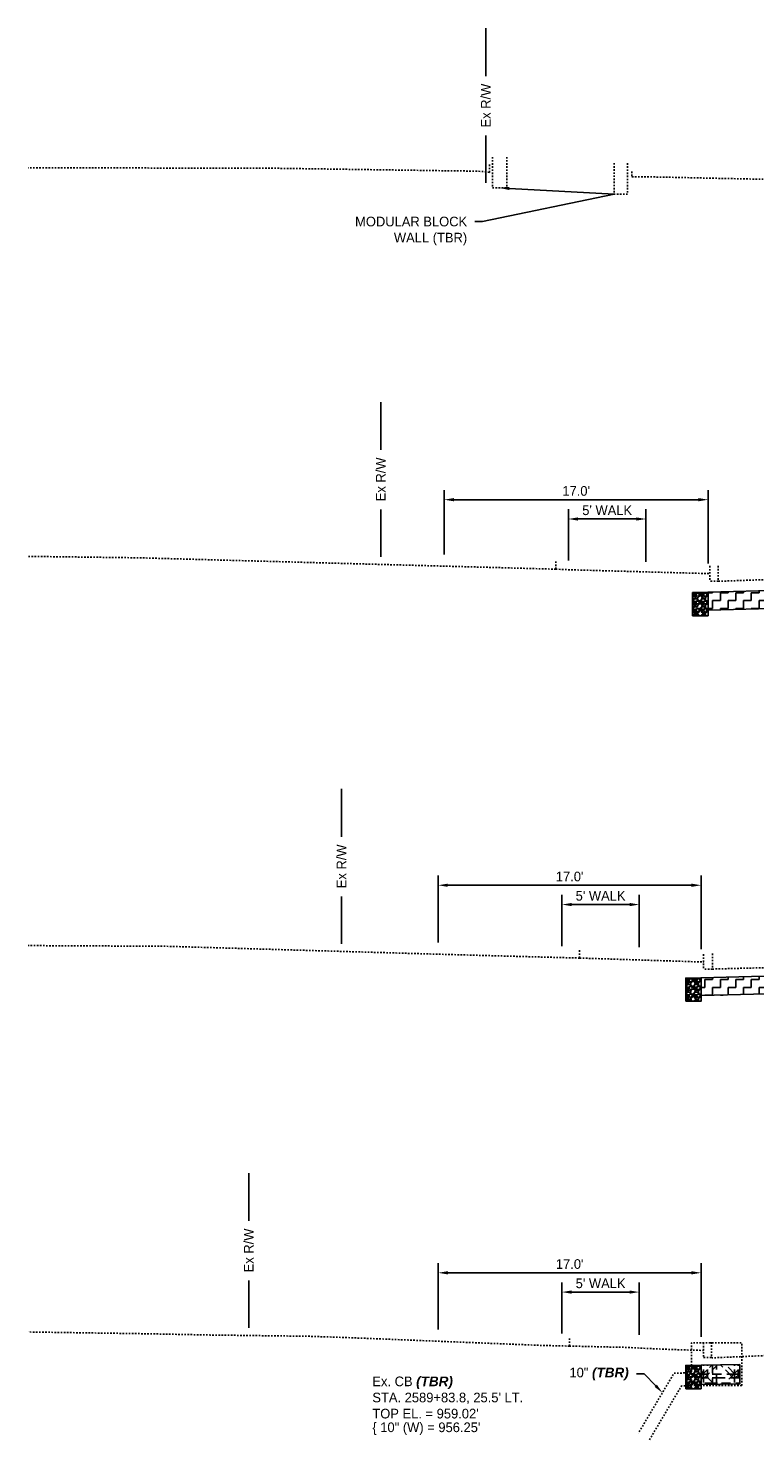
# Model space of a CAD drawing. Header units: feet. Extents: x 161250 to 169758, y 287353 to 289076.
# Tile 19 of 36: x 167798 to 167845, y 288244 to 288335. Entities that reach past the tile are written whole.
import ezdxf
from ezdxf import colors
from ezdxf.entities.mleader import LeaderData, LeaderLine
from ezdxf.math import Vec2, Vec3

# ---------------------------------------------------------------- set-up
doc = ezdxf.new("R2010")
doc.units = ezdxf.units.FT
doc.header["$MEASUREMENT"] = 0
doc.linetypes.add('OhDOT_USTN2', pattern=[0.11, 0.069, -0.041])
doc.linetypes.add('OhDOT_USTN5', pattern=[0.11, 0.055, -0.055])
doc.layers.add('DR_P_Storm_Sewer', color=1, linetype='Continuous', true_color=0xff0000)
for name, color, linetype in [('DR_X_Storm_Sewer', 200, 'OhDOT_USTN5'), ('DR_X_Text', 210, 'Continuous'), ('PV_P_Curb', 6, 'Continuous'), ('RD_P_Text', 1, 'Continuous'), ('RW_X_Fee_RW', 50, 'rowex'), ('SC_Shading1', 247, 'Continuous'), ('XS_P_Curb', 6, 'Continuous'), ('XS_X_Ground_Line', 180, 'OhDOT_USTN2')]:
    doc.layers.add(name, color=color, linetype=linetype)
doc.styles.add('Slanted-Normal', font='font31.shx', dxfattribs={"height": 0.1})
doc.styles.get("Standard").update_dxf_attribs({"font": 'font31.shx'})
doc.styles.add('Straight-Normal', font='font30.shx', dxfattribs={"height": 0.1})
doc.linetypes.add('rowex', pattern='A,0.75,-0.05,["Ex R/W",Straight-Normal,S=1,R=0,X=0,Y=-0.06],-0.7,0.75,-0.3,0.75,-0.3,0.75,-0.3,0.75,-0.3', length=5.7)
doc.dimstyles.new('COEC', dxfattribs={"dimscale": 13.9, "dimtxt": 0.18, "dimasz": 0.18, "dimexe": 0.18, "dimexo": 0.0625, "dimgap": 0.09, "dimtad": 1, "dimzin": 0, "dimdsep": 46, "dimtxsty": 'Standard', "dimcen": 0.09, "dimclrd": 256, "dimclre": 256, "dimclrt": 256, "dimaunit": 1, "dimadec": 4, "dimazin": 0, "dimtfac": 1, "dimtofl": 0, "dimtmove": 0, "dimatfit": 3, "dimfxl": 1, "dimtolj": 1, "dimtzin": 0, "dimlwd": -1, "dimlwe": -1, "dimarcsym": 0})
pattern_1 = [(0, (0, 0), (0.5, 0.5), [0.5, -0.5]), (90, (0.5, 0), (-0.5, 0.5), [0.5, -0.5])]

# ---------------------------------------------------------------- blocks, each defined once
blk = doc.blocks.new('*D1425')
at = {"layer": 'Defpoints', "color": 0, "transparency": 16777216}
for p in [(167841.258, 288254.548), (167824.258, 288250.622), (167841.258, 288250.167)]:
    blk.add_point(p, dxfattribs=at)
at = {"layer": 'RD_P_Text', "transparency": 16777216}
for p, q in [((167824.258, 288250.872), (167824.258, 288255.173)), ((167841.258, 288250.417), (167841.258, 288255.173)), ((167824.883, 288254.548), (167840.633, 288254.548))]:
    blk.add_line(p, q, dxfattribs=at)
for points in [[(167824.883, 288254.652), (167824.883, 288254.443), (167824.258, 288254.548)], [(167840.633, 288254.652), (167840.633, 288254.443), (167841.258, 288254.548)]]:
    blk.add_solid(points, dxfattribs=at)
at = {"layer": 'RD_P_Text', "transparency": 16777216, "insert": (167832.758, 288255.11), "char_height": 0.625, "attachment_point": 5}
blk.add_mtext("\\A1;17.0'", dxfattribs=at)
blk = doc.blocks.new('*D1426')
at = {"layer": 'Defpoints', "color": 0, "transparency": 16777216}
for p in [(167837.258, 288253.3), (167832.258, 288250.365), (167837.258, 288250.287)]:
    blk.add_point(p, dxfattribs=at)
at = {"layer": 'RD_P_Text', "transparency": 16777216}
for p, q in [((167832.258, 288250.615), (167832.258, 288253.925)), ((167832.883, 288253.3), (167836.633, 288253.3)), ((167837.258, 288250.537), (167837.258, 288253.925))]:
    blk.add_line(p, q, dxfattribs=at)
for points in [[(167832.883, 288253.404), (167832.883, 288253.196), (167832.258, 288253.3)], [(167836.633, 288253.404), (167836.633, 288253.196), (167837.258, 288253.3)]]:
    blk.add_solid(points, dxfattribs=at)
at = {"layer": 'RD_P_Text', "transparency": 16777216, "insert": (167834.758, 288253.862), "char_height": 0.625, "attachment_point": 5}
blk.add_mtext("\\A1;5' WALK", dxfattribs=at)
blk = doc.blocks.new('*D1427')
at = {"layer": 'Defpoints', "color": 0, "transparency": 16777216}
for p in [(167841.257, 288279.601), (167824.257, 288275.642), (167841.257, 288275.22)]:
    blk.add_point(p, dxfattribs=at)
at = {"layer": 'RD_P_Text', "transparency": 16777216}
for p, q in [((167824.257, 288275.892), (167824.257, 288280.226)), ((167824.882, 288279.601), (167840.632, 288279.601)), ((167841.257, 288275.47), (167841.257, 288280.226))]:
    blk.add_line(p, q, dxfattribs=at)
for points in [[(167824.882, 288279.705), (167824.882, 288279.497), (167824.257, 288279.601)], [(167840.632, 288279.705), (167840.632, 288279.497), (167841.257, 288279.601)]]:
    blk.add_solid(points, dxfattribs=at)
at = {"layer": 'RD_P_Text', "transparency": 16777216, "insert": (167832.757, 288280.164), "char_height": 0.625, "attachment_point": 5}
blk.add_mtext("\\A1;17.0'", dxfattribs=at)
blk = doc.blocks.new('*D1428')
at = {"layer": 'Defpoints', "color": 0, "transparency": 16777216}
for p in [(167837.257, 288278.353), (167832.257, 288275.418), (167837.257, 288275.34)]:
    blk.add_point(p, dxfattribs=at)
at = {"layer": 'RD_P_Text', "transparency": 16777216}
for p, q in [((167832.257, 288275.668), (167832.257, 288278.978)), ((167837.257, 288275.59), (167837.257, 288278.978)), ((167832.882, 288278.353), (167836.632, 288278.353))]:
    blk.add_line(p, q, dxfattribs=at)
for points in [[(167832.882, 288278.458), (167832.882, 288278.249), (167832.257, 288278.353)], [(167836.632, 288278.458), (167836.632, 288278.249), (167837.257, 288278.353)]]:
    blk.add_solid(points, dxfattribs=at)
at = {"layer": 'RD_P_Text', "transparency": 16777216, "insert": (167834.757, 288278.916), "char_height": 0.625, "attachment_point": 5}
blk.add_mtext("\\A1;5' WALK", dxfattribs=at)
blk = doc.blocks.new('*D1429')
at = {"layer": 'Defpoints', "color": 0, "transparency": 16777216}
for p in [(167841.705, 288304.527), (167824.651, 288300.73), (167841.705, 288300.146)]:
    blk.add_point(p, dxfattribs=at)
at = {"layer": 'RD_P_Text', "transparency": 16777216}
for p, q in [((167824.651, 288300.98), (167824.651, 288305.152)), ((167841.705, 288300.396), (167841.705, 288305.152)), ((167825.276, 288304.527), (167841.08, 288304.527))]:
    blk.add_line(p, q, dxfattribs=at)
for points in [[(167825.276, 288304.631), (167825.276, 288304.422), (167824.651, 288304.527)], [(167841.08, 288304.631), (167841.08, 288304.422), (167841.705, 288304.527)]]:
    blk.add_solid(points, dxfattribs=at)
at = {"layer": 'RD_P_Text', "transparency": 16777216, "insert": (167833.178, 288305.089), "char_height": 0.625, "attachment_point": 5}
blk.add_mtext("\\A1;17.0'", dxfattribs=at)
blk = doc.blocks.new('*D1430')
at = {"layer": 'Defpoints', "color": 0, "transparency": 16777216}
for p in [(167837.691, 288303.279), (167832.676, 288300.344), (167837.691, 288300.266)]:
    blk.add_point(p, dxfattribs=at)
at = {"layer": 'RD_P_Text', "transparency": 16777216}
for p, q in [((167832.676, 288300.594), (167832.676, 288303.904)), ((167833.301, 288303.279), (167837.066, 288303.279)), ((167837.691, 288300.516), (167837.691, 288303.904))]:
    blk.add_line(p, q, dxfattribs=at)
for points in [[(167833.301, 288303.383), (167833.301, 288303.175), (167832.676, 288303.279)], [(167837.066, 288303.383), (167837.066, 288303.175), (167837.691, 288303.279)]]:
    blk.add_solid(points, dxfattribs=at)
at = {"layer": 'RD_P_Text', "transparency": 16777216, "insert": (167835.183, 288303.841), "char_height": 0.625, "attachment_point": 5}
blk.add_mtext("\\A1;5' WALK", dxfattribs=at)
blk = doc.blocks.new('*U1474')
at = {"layer": 'DR_X_Text', "color": 210, "linetype": 'Continuous', "lineweight": -3, "char_height": 0.625, "style": 'Slanted-Normal'}
for s, insert, attachment_point in [("Ex. CB {\\fArial|b1|i1|c0|p34;\\C1;(TBR)}\\PSTA. 2589+83.8, 25.5' {\\FFONT31.SHX|C0;\\C5;LT}.\\PTOP EL. = 959.02'", (167820.002, 288246.481, 959.02), 4), ('{\\C256;\\{ 10" (W) = 956.25\'}', (167820.002, 288244.871, 959.02), 1)]:
    blk.add_mtext(s, dxfattribs=dict(at, insert=insert, attachment_point=attachment_point))

msp = doc.modelspace()

# ---------------------------------------------------------------- hatches: boundary and pattern name
at = {"layer": 'SC_Shading1'}
h = msp.add_hatch(dxfattribs=at)
h.set_pattern_fill('ZIGZAG', color=256, scale=4)
h.set_pattern_definition(pattern_1)
h.paths.add_polyline_path([(167861.267, 288297.91), (167861.267, 288299.07), (167841.705, 288298.549), (167841.705, 288297.389)])
h = msp.add_hatch(dxfattribs=at)
h.set_pattern_fill('GRAVEL', color=256, scale=0.5)
h.set_pattern_definition([(228.012787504, (269.388243, 78.37965), (-4, -4.5), [0.067268, -6.6595440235]), (184.969740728, (269.343243, 78.329652), (6, 0.5), [0.115434, -11.4279623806]), (132.510447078, (269.228243, 78.31965), (5, -5.5), [0.081394, -8.05801629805]), (267.273689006, (269.033243, 78.194652), (0.5, 10), [0.105119, -10.4067790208]), (292.833654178, (269.028243, 78.089652), (-2.5, 6), [0.1030775, -10.20468656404]), (357.273689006, (269.068243, 77.994652), (-10, 0.5), [0.105119, -10.4067790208]), (37.694240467, (269.173243, 77.989652), (-6.5, -5), [0.1390145, -13.76242427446]), (72.255328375, (269.283243, 78.074652), (3.5, 11), [0.131244, -12.9931607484]), (121.429565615, (269.323243, 78.199652), (-4, 6.5), [0.105475, -10.4420365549]), (175.236358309, (269.268243, 78.28965), (5.5, -0.5), [0.120416, -5.9003812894]), (222.397437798, (269.148243, 78.299652), (-6, -5.5), [0.155724, -15.4166875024]), (138.814074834, (269.528243, 78.18965), (-3.5, 3), [0.0531505, -5.2619224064]), (171.46923439, (269.488243, 78.224652), (6.5, -1), [0.1011185, -10.0107557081]), (225, (269.38824, 78.23965), (-6e-17, -0.5), [0.0707105, -0.6363962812]), (203.198590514, (269.35324, 78.29965), (2.5, 1), [0.038079, -3.7698075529]), (291.801409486, (269.31824, 78.28465), (-0.5, 1.5), [0.0538515, -2.6387309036]), (30.963756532, (269.33824, 78.23465), (1.5, 1), [0.0874645, -2.8280114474]), (161.565051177, (269.41324, 78.27965), (1, -0.5), [0.0632455, -1.5178933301]), (16.389540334, (269.028243, 78.284652), (5, 1.5), [0.0886, -8.7714225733]), (70.346175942, (269.113243, 78.30965), (-2.0000000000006, -5.5000000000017), [0.0743305, -7.35870387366]), (293.198590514, (269.41324, 78.37965), (-1, 2.5), [0.0761575, -3.7317290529]), (343.610459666, (269.443243, 78.309652), (-5, 1.5), [0.0886, -8.7714225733]), (339.44395478, (269.028243, 77.97465), (-2.5, 1), [0.08544, -4.18656187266]), (294.775140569, (269.108243, 77.94465), (-2.5, 5.5), [0.071589, -7.08732153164]), (66.801409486, (269.41824, 77.87965), (1, 2.5), [0.0761575, -3.7317290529]), (17.354024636, (269.448243, 77.949652), (-6.5, -2), [0.0838155, -8.2977118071]), (69.44395478, (269.173243, 77.87965), (-1, -2.5), [0.04272, -4.22928187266]), (101.309932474, (269.38824, 77.87965), (-0.5, 2), [0.025495, -2.5240147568]), (165.96375653, (269.38324, 77.90465), (1.5, -0.5), [0.1030775, -1.9584753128]), (186.009005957, (269.283243, 77.929652), (5, 0.5), [0.095525, -9.4569615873]), (303.690067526, (269.33824, 78.18965), (-0.5, 1), [0.072111, -1.7306646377]), (353.157226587, (269.378243, 78.129652), (8.5, -1), [0.125897, -12.463781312]), (60.945395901, (269.503243, 78.11465), (-2, -3.5), [0.051478, -5.0963370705]), (90, (269.52824, 78.15965), (-0.5, 0.5), [0.03, -0.47]), (120.256437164, (269.273243, 77.94465), (2, -3.5), [0.069462, -6.8767599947]), (48.012787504, (269.238243, 78.00465), (4, 4.5), [0.134536, -6.5922760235]), (0, (269.32824, 78.10465), (0.5, 0.5), [0.13, -0.37]), (325.304846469, (269.458243, 78.10465), (5, -3.5), [0.079057, -7.8266371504]), (254.0546041, (269.52324, 78.05965), (-0.5, -2), [0.072801, -3.56725394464]), (207.645975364, (269.503243, 77.989652), (-9.5, -5), [0.1185325, -11.7347370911]), (175.42607874, (269.398243, 77.934652), (-6.5, 0.5), [0.1253995, -12.414536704])])
edge = h.paths.add_edge_path()
edge.add_arc((167841.205, 288297.188), 0.166, 0, 360)
h.paths.add_polyline_path([(167840.705, 288297.022), (167841.205, 288297.022), (167841.705, 288297.022), (167841.705, 288298.522), (167840.705, 288298.522)])
h = msp.add_hatch(dxfattribs=at)
h.set_pattern_fill('ZIGZAG', color=256, scale=4)
h.set_pattern_definition(pattern_1)
h.paths.add_polyline_path([(167841.257, 288272.464), (167860.757, 288272.964), (167860.757, 288274.124), (167841.257, 288273.624)])
h = msp.add_hatch(dxfattribs=at)
h.set_pattern_fill('GRAVEL', color=256, scale=0.5)
h.set_pattern_definition([(228.012787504, (268.940383, 53.455877), (-4, -4.5), [0.067268, -6.6595440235]), (184.969740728, (268.895383, 53.405877), (6, 0.5), [0.115434, -11.4279623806]), (132.510447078, (268.780383, 53.395877), (5, -5.5), [0.081394, -8.05801629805]), (267.273689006, (268.585383, 53.270877), (0.5, 10), [0.105119, -10.4067790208]), (292.833654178, (268.580383, 53.165877), (-2.5, 6), [0.1030775, -10.20468656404]), (357.273689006, (268.620383, 53.070877), (-10, 0.5), [0.105119, -10.4067790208]), (37.694240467, (268.725383, 53.065877), (-6.5, -5), [0.1390145, -13.76242427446]), (72.255328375, (268.835383, 53.150877), (3.5, 11), [0.131244, -12.9931607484]), (121.429565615, (268.875383, 53.275877), (-4, 6.5), [0.105475, -10.4420365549]), (175.236358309, (268.820383, 53.365877), (5.5, -0.5), [0.120416, -5.9003812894]), (222.397437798, (268.700383, 53.375877), (-6, -5.5), [0.155724, -15.4166875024]), (138.814074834, (269.080383, 53.265877), (-3.5, 3), [0.0531505, -5.2619224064]), (171.46923439, (269.040383, 53.300877), (6.5, -1), [0.1011185, -10.0107557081]), (225, (268.9404, 53.31588), (-6e-17, -0.5), [0.0707105, -0.6363962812]), (203.198590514, (268.905383, 53.37588), (2.5, 1), [0.038079, -3.7698075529]), (291.801409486, (268.87038, 53.36088), (-0.5, 1.5), [0.0538515, -2.6387309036]), (30.963756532, (268.89038, 53.31088), (1.5, 1), [0.0874645, -2.8280114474]), (161.565051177, (268.96538, 53.35588), (1, -0.5), [0.0632455, -1.5178933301]), (16.389540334, (268.580383, 53.360877), (5, 1.5), [0.0886, -8.7714225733]), (70.346175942, (268.665383, 53.385877), (-2.0000000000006, -5.5000000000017), [0.0743305, -7.35870387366]), (293.198590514, (268.965383, 53.45588), (-1, 2.5), [0.0761575, -3.7317290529]), (343.610459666, (268.995383, 53.385877), (-5, 1.5), [0.0886, -8.7714225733]), (339.44395478, (268.580383, 53.05088), (-2.5, 1), [0.08544, -4.18656187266]), (294.775140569, (268.660383, 53.020877), (-2.5, 5.5), [0.071589, -7.08732153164]), (66.801409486, (268.970383, 52.95588), (1, 2.5), [0.0761575, -3.7317290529]), (17.354024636, (269.000383, 53.025877), (-6.5, -2), [0.0838155, -8.2977118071]), (69.44395478, (268.725383, 52.95588), (-1, -2.5), [0.04272, -4.22928187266]), (101.309932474, (268.94038, 52.95588), (-0.5, 2), [0.025495, -2.5240147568]), (165.96375653, (268.93538, 52.98088), (1.5, -0.5), [0.1030775, -1.9584753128]), (186.009005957, (268.835383, 53.005877), (5, 0.5), [0.095525, -9.4569615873]), (303.690067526, (268.89038, 53.26588), (-0.5, 1), [0.072111, -1.7306646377]), (353.157226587, (268.930383, 53.205877), (8.5, -1), [0.125897, -12.463781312]), (60.945395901, (269.055383, 53.190877), (-2, -3.5), [0.051478, -5.0963370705]), (90, (269.0804, 53.2359), (-0.5, 0.5), [0.03, -0.47]), (120.256437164, (268.825383, 53.020877), (2, -3.5), [0.069462, -6.8767599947]), (48.012787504, (268.790383, 53.080877), (4, 4.5), [0.134536, -6.5922760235]), (0, (268.8804, 53.1809), (0.5, 0.5), [0.13, -0.37]), (325.304846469, (269.010383, 53.180877), (5, -3.5), [0.079057, -7.8266371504]), (254.0546041, (269.075383, 53.13588), (-0.5, -2), [0.072801, -3.56725394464]), (207.645975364, (269.055383, 53.065877), (-9.5, -5), [0.1185325, -11.7347370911]), (175.42607874, (268.950383, 53.010877), (-6.5, 0.5), [0.1253995, -12.414536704])])
edge = h.paths.add_edge_path()
edge.add_arc((167840.757, 288272.265), 0.166, 0, 360)
h.paths.add_polyline_path([(167840.257, 288272.099), (167840.757, 288272.099), (167841.257, 288272.099), (167841.257, 288273.599), (167840.257, 288273.599)])
h = msp.add_hatch(dxfattribs=at)
h.set_pattern_fill('GRAVEL', color=256, scale=0.5)
h.set_pattern_definition([(228.012787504, (268.9409, 28.410713), (-4, -4.5), [0.067268, -6.6595440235]), (184.969740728, (268.8959, 28.360713), (6, 0.5), [0.115434, -11.4279623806]), (132.510447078, (268.7809, 28.350713), (5, -5.5), [0.081394, -8.05801629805]), (267.273689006, (268.5859, 28.225713), (0.5, 10), [0.105119, -10.4067790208]), (292.833654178, (268.5809, 28.120713), (-2.5, 6), [0.1030775, -10.20468656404]), (357.273689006, (268.6209, 28.025713), (-10, 0.5), [0.105119, -10.4067790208]), (37.694240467, (268.7259, 28.020713), (-6.5, -5), [0.1390145, -13.76242427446]), (72.255328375, (268.8359, 28.105713), (3.5, 11), [0.131244, -12.9931607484]), (121.429565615, (268.8759, 28.230713), (-4, 6.5), [0.105475, -10.4420365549]), (175.236358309, (268.8209, 28.320713), (5.5, -0.5), [0.120416, -5.9003812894]), (222.397437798, (268.7009, 28.330713), (-6, -5.5), [0.155724, -15.4166875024]), (138.814074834, (269.0809, 28.220713), (-3.5, 3), [0.0531505, -5.2619224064]), (171.46923439, (269.0409, 28.255713), (6.5, -1), [0.1011185, -10.0107557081]), (225, (268.9409, 28.2707), (-6e-17, -0.5), [0.0707105, -0.6363962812]), (203.198590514, (268.9059, 28.33071), (2.5, 1), [0.038079, -3.7698075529]), (291.801409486, (268.8709, 28.31571), (-0.5, 1.5), [0.0538515, -2.6387309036]), (30.963756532, (268.8909, 28.26571), (1.5, 1), [0.0874645, -2.8280114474]), (161.565051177, (268.9659, 28.31071), (1, -0.5), [0.0632455, -1.5178933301]), (16.389540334, (268.5809, 28.315713), (5, 1.5), [0.0886, -8.7714225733]), (70.346175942, (268.6659, 28.340713), (-2.0000000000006, -5.5000000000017), [0.0743305, -7.35870387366]), (293.198590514, (268.9659, 28.41071), (-1, 2.5), [0.0761575, -3.7317290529]), (343.610459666, (268.9959, 28.340713), (-5, 1.5), [0.0886, -8.7714225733]), (339.44395478, (268.5809, 28.00571), (-2.5, 1), [0.08544, -4.18656187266]), (294.775140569, (268.6609, 27.975713), (-2.5, 5.5), [0.071589, -7.08732153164]), (66.801409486, (268.9709, 27.91071), (1, 2.5), [0.0761575, -3.7317290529]), (17.354024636, (269.0009, 27.980713), (-6.5, -2), [0.0838155, -8.2977118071]), (69.44395478, (268.7259, 27.91071), (-1, -2.5), [0.04272, -4.22928187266]), (101.309932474, (268.9409, 27.91071), (-0.5, 2), [0.025495, -2.5240147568]), (165.96375653, (268.9359, 27.93571), (1.5, -0.5), [0.1030775, -1.9584753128]), (186.009005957, (268.8359, 27.960713), (5, 0.5), [0.095525, -9.4569615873]), (303.690067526, (268.8909, 28.22071), (-0.5, 1), [0.072111, -1.7306646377]), (353.157226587, (268.9309, 28.160713), (8.5, -1), [0.125897, -12.463781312]), (60.945395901, (269.0559, 28.145713), (-2, -3.5), [0.051478, -5.0963370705]), (90, (269.0809, 28.1907), (-0.5, 0.5), [0.03, -0.47]), (120.256437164, (268.8259, 27.975713), (2, -3.5), [0.069462, -6.8767599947]), (48.012787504, (268.7909, 28.035713), (4, 4.5), [0.134536, -6.5922760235]), (0, (268.8809, 28.1357), (0.5, 0.5), [0.13, -0.37]), (325.304846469, (269.0109, 28.135713), (5, -3.5), [0.079057, -7.8266371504]), (254.0546041, (269.0759, 28.09071), (-0.5, -2), [0.072801, -3.56725394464]), (207.645975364, (269.0559, 28.020713), (-9.5, -5), [0.1185325, -11.7347370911]), (175.42607874, (268.9509, 27.965713), (-6.5, 0.5), [0.1253995, -12.414536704])])
edge = h.paths.add_edge_path()
edge.add_arc((167840.758, 288247.22), 0.166, 0, 360)
h.paths.add_polyline_path([(167840.258, 288247.054), (167840.758, 288247.054), (167841.258, 288247.054), (167841.258, 288248.554), (167840.258, 288248.554)])
h = msp.add_hatch(dxfattribs=at)
h.set_pattern_fill('WICKER', color=256, scale=2)
h.set_pattern_definition([(0, (-0.3431, 0), (0, 2), [0.58578, -0.34314, 0.82842, -0.24264]), (0, (-0.3431, -0.2426), (0, 2), [0.82842, -0.34314, 0.58578, -0.24264]), (0, (0.2426, 1.1716), (0, 2), [0.82842, -0.34314, 0.58578, -0.24264]), (0, (0.2426, 1.4142), (0, 2), [0.58578, -0.34314, 0.82842, -0.24264]), (90, (0, 0), (-2, 1e-16), [0.58578, -0.34314, 0.82842, -0.24264]), (90, (0.2426, 0), (-2, 1e-16), [0.82842, -0.34314, 0.58578, -0.24264]), (90, (1.4142, 0.3431), (-2, 1e-16), [0.82842, -0.24264, 0.58578, -0.34314]), (90, (1.6569, 0.5858), (-2, 1e-16), [0.58578, -0.24264, 0.82842, -0.34314]), (135, (0.657, -0.4142), (-1.999994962, -1.999994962), [0.58578, -0.34314, 0.48528, -0.34314, 0.82842, -0.24264]), (135, (0.8284, -0.2426), (-1.999994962, -1.999994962), [0.82842, -0.34314, 0.48528, -0.34314, 0.58578, -0.24264]), (135, (2, 0.2426), (-1.999994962, -1.999994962), [0.48528, -0.34314, 0.82842, -0.24264, 0.58578, -0.34314]), (135, (2, 0.5858), (-1.999994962, -1.999994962), [0.48528, -0.34314, 0.58578, -0.24264, 0.82842, -0.34314]), (45, (0.8284, -0.5858), (-1.999994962, 1.999994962), [0.48528, -0.34314, 0.58578, -0.24264, 0.82842, -0.34314]), (45, (0.4853, -0.5858), (-1.999994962, 1.999994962), [0.48528, -0.34314, 0.82842, -0.24264, 0.58578, -0.34314]), (45, (-0.5858, 0), (-1.999994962, 1.999994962), [0.58578, -0.24264, 0.82842, -0.34314, 0.48528, -0.34314]), (45, (-0.929, 0), (-1.999994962, 1.999994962), [0.82842, -0.24264, 0.58578, -0.34314, 0.48528, -0.34314])])
h.paths.add_polyline_path([(167843.758, 288247.374), (167841.257, 288247.324), (167841.257, 288248.574), (167843.758, 288248.624)])

# ---------------------------------------------------------------- linework, layer by layer
at = {"layer": 'DR_P_Storm_Sewer'}
for centre in [(167841.205, 288297.188), (167840.757, 288272.265), (167840.758, 288247.22)]:
    msp.add_circle(centre, 0.166, dxfattribs=at)
at = {"layer": 'DR_X_Storm_Sewer', "flags": 128}
for points in [[(167843.883, 288247.256), (167843.883, 288250.026), (167840.632, 288250.026), (167840.632, 288247.256)], [(167840.603, 288248.089), (167839.507, 288248.051), (167837.2, 288244.179)], [(167840.632, 288247.256), (167839.99, 288247.234), (167837.916, 288243.752)], [(167843.883, 288247.256), (167840.632, 288247.256)]]:
    msp.add_lwpolyline(points, dxfattribs=at)
at = {"layer": 'PV_P_Curb'}
for p, q in [((167841.257, 288248.574), (167843.758, 288248.624)), ((167841.257, 288247.324), (167841.257, 288248.574)), ((167843.758, 288248.624), (167843.758, 288247.374)), ((167843.758, 288247.374), (167841.257, 288247.324))]:
    msp.add_line(p, q, dxfattribs=at)
at = {"layer": 'PV_P_Curb', "flags": 128}
for points in [[(167861.267, 288297.91), (167861.267, 288299.07), (167841.705, 288298.549), (167841.705, 288297.389)], [(167841.257, 288272.464), (167860.757, 288272.964), (167860.757, 288274.124), (167841.257, 288273.624)]]:
    msp.add_lwpolyline(points, close=True, dxfattribs=at)
at = {"layer": 'RW_X_Fee_RW', "linetype": 'Continuous', "flags": 128}
for points in [[(167827.342, 288331.91), (167827.342, 288335.006)], [(167827.342, 288325.006), (167827.342, 288328.061)], [(167820.548, 288307.746), (167820.548, 288310.842)], [(167820.548, 288300.842), (167820.548, 288303.897)], [(167818.009, 288282.728), (167818.009, 288285.824)], [(167818.009, 288275.824), (167818.009, 288278.879)], [(167812.015, 288257.897), (167812.015, 288260.993)], [(167812.015, 288250.993), (167812.015, 288254.048)]]:
    msp.add_lwpolyline(points, dxfattribs=at)
at = {"layer": 'XS_P_Curb', "flags": 128}
for points in [[(167840.705, 288297.022), (167841.705, 288297.022), (167841.705, 288298.522), (167840.705, 288298.522)], [(167840.257, 288272.099), (167841.257, 288272.099), (167841.257, 288273.599), (167840.257, 288273.599)], [(167840.258, 288247.054), (167841.258, 288247.054), (167841.258, 288248.554), (167840.258, 288248.554)]]:
    msp.add_lwpolyline(points, close=True, dxfattribs=at)
at = {"layer": 'XS_X_Ground_Line', "flags": 128}
for points in [[(167827.567, 288326.189), (167827.567, 288325.689)], [(167827.764, 288326.68), (167827.764, 288324.68)], [(167828.703, 288326.681), (167828.703, 288324.681)], [(167835.645, 288326.289), (167835.645, 288324.289)], [(167836.507, 288326.279), (167836.507, 288324.279)], [(167827.567, 288325.689), (167827.373, 288325.716), (167826.766, 288325.767), (167824.618, 288325.794), (167819.088, 288325.875), (167813.559, 288325.955), (167808.274, 288325.965), (167802.989, 288325.975), (167797.757, 288325.987)], [(167836.778, 288325.74), (167836.778, 288325.407)], [(167836.778, 288325.407), (167838.587, 288325.385), (167841.885, 288325.312), (167845.925, 288325.229)], [(167827.764, 288324.68), (167828.703, 288324.681)], [(167836.507, 288324.279), (167835.645, 288324.289)], [(167831.86, 288300.035), (167824.651, 288300.23), (167812.695, 288300.555), (167805.002, 288300.768), (167797.757, 288300.863)], [(167831.86, 288300.535), (167831.86, 288300.035)], [(167831.86, 288300.035), (167832.611, 288300.001), (167836.203, 288299.9), (167839.021, 288299.823), (167841.811, 288299.746)], [(167841.811, 288300.246), (167841.811, 288299.252)], [(167842.368, 288300.252), (167842.368, 288299.252)], [(167842.368, 288299.252), (167847.151, 288299.419), (167851.915, 288299.586), (167855.581, 288299.686), (167859.247, 288299.786), (167863.502, 288299.844), (167867.757, 288299.902), (167868.678, 288299.919), (167874.002, 288299.783), (167879.325, 288299.648), (167881.637, 288299.563), (167885.913, 288299.326), (167891.496, 288299.024), (167894.369, 288298.804)], [(167842.368, 288299.252), (167841.811, 288299.252)], [(167833.402, 288274.894), (167828.724, 288275.021), (167824.257, 288275.142), (167824.052, 288275.148), (167815.386, 288275.401), (167806.719, 288275.654), (167802.238, 288275.678), (167797.757, 288275.701)], [(167833.402, 288275.394), (167833.402, 288274.894)], [(167841.413, 288275.138), (167841.413, 288274.184)], [(167841.987, 288275.184), (167841.987, 288274.184)], [(167833.402, 288274.894), (167837.5, 288274.763), (167841.413, 288274.638)], [(167841.987, 288274.184), (167841.413, 288274.184)], [(167841.987, 288274.184), (167851.668, 288274.432), (167861.328, 288274.679), (167867.757, 288274.845), (167869.166, 288274.817), (167877.002, 288274.493), (167884.839, 288274.169), (167888.716, 288274.024), (167892.592, 288273.878), (167893.642, 288273.813)], [(167832.743, 288249.809), (167831.044, 288249.849), (167824.258, 288250.122), (167818.187, 288250.366), (167815.826, 288250.444), (167809.536, 288250.525), (167805.275, 288250.608), (167801.516, 288250.664), (167797.757, 288250.721)], [(167832.743, 288250.309), (167832.743, 288249.809)], [(167832.743, 288249.809), (167836.512, 288249.722), (167837.709, 288249.656), (167839.529, 288249.581), (167841.42, 288249.526)], [(167841.42, 288250.026), (167841.42, 288249.062)], [(167841.918, 288250.062), (167841.918, 288249.062)], [(167841.918, 288249.062), (167841.991, 288249.046), (167843.758, 288249.124), (167846.591, 288249.246), (167851.19, 288249.447), (167855.817, 288249.666), (167862.914, 288249.73), (167867.757, 288249.774), (167873.563, 288249.656), (167879.116, 288249.541), (167881.655, 288249.459), (167887.611, 288249.185), (167891.591, 288249.001), (167893.567, 288248.91), (167893.721, 288248.898), (167893.729, 288248.902)], [(167841.918, 288249.062), (167841.42, 288249.062)]]:
    msp.add_lwpolyline(points, dxfattribs=at)

# ---------------------------------------------------------------- block references
at = {"layer": 'DR_X_Text', "color": 210, "linetype": 'Continuous', "lineweight": -3}
msp.add_blockref('*U1474', (0, 0), dxfattribs=at)

# ---------------------------------------------------------------- texts
at = {"layer": 'RW_X_Fee_RW', "char_height": 0.625, "attachment_point": 5, "rotation": 90}
for insert in [(167827.342, 288330.006), (167820.548, 288305.842), (167818.009, 288280.824), (167812.015, 288255.993)]:
    msp.add_mtext_dynamic_manual_height_columns('Ex R/W', width=9.60773, gutter_width=10, heights=[0], dxfattribs=dict(at, insert=insert))

# ---------------------------------------------------------------- dimensions: what is measured, and where the dimension line sits
at = {"layer": 'RD_P_Text'}
for base, p1, p2, text, picture, middle in [((167841.705, 288304.527), (167824.651, 288300.73), (167841.705, 288300.146), "17.0'", '*D1429', (167833.178, 288305.089)), ((167837.691, 288303.279), (167832.676, 288300.344), (167837.691, 288300.266), "5' WALK", '*D1430', (167835.183, 288303.841)), ((167841.257, 288279.601), (167824.257, 288275.642), (167841.257, 288275.22), "17.0'", '*D1427', (167832.757, 288280.164)), ((167837.257, 288278.353), (167832.257, 288275.418), (167837.257, 288275.34), "5' WALK", '*D1428', (167834.757, 288278.916)), ((167841.258, 288254.548), (167824.258, 288250.622), (167841.258, 288250.167), "17.0'", '*D1425', (167832.758, 288255.11)), ((167837.258, 288253.3), (167832.258, 288250.365), (167837.258, 288250.287), "5' WALK", '*D1426', (167834.758, 288253.862))]:
    dim = msp.add_linear_dim(base=base, p1=p1, p2=p2, text=text, dimstyle='COEC', override={"dimscale": 5, "dimtxt": 0.125, "dimasz": 0.125, "dimexe": 0.125, "dimexo": 0.05, "dimgap": 0.05}, dxfattribs=at)
    dim.commit()
    dim.dimension.update_dxf_attribs({"geometry": picture, "text_midpoint": middle})

# ---------------------------------------------------------------- leaders
at = {"layer": 'DR_X_Text'}
ml = msp.add_multileader_mtext('Standard', dxfattribs=at)
ml.set_content('10" {\\fArial|b1|i1|c0|p34;\\C1;(TBR)}', color=256, style='Slanted-Normal')
ml.set_leader_properties()
ml.build(insert=Vec2(0, 0))
ml.multileader.update_dxf_attribs({"dogleg_length": 0.1, "arrow_head_size": 0.625, "scale": 5})
ctx = ml.context
ctx.base_point, ctx.scale, ctx.char_height, ctx.arrow_head_size, ctx.landing_gap_size, ctx.plane_origin = Vec3(167832.062, 288248.008), 5, 0.625, 0.625, 0.5, Vec3(167838.757, 288246.793)
ctx.text_align_type = 2
notes = []
notes.append((ctx, [(1, (1, 1, 0), (167837.578, 288248.008), (-1, 0), 0.5, [(0, [(167838.757, 288246.793)], 0, [])])]))
ctx.mtext.insert, ctx.mtext.alignment, ctx.mtext.flow_direction = Vec3(167836.578, 288248.412), 3, 5
at = {"layer": 'RD_P_Text', "color": 3}
ml = msp.add_multileader_mtext('Standard', dxfattribs=at)
ml.set_content('MODULAR BLOCK \\PWALL (TBR)', color=3, style='Slanted-Normal')
ml.set_leader_properties()
ml.build(insert=Vec2(0, 0))
ml.multileader.update_dxf_attribs({"dogleg_length": 0.1, "arrow_head_size": 0.625, "scale": 5})
ctx = ml.context
ctx.base_point, ctx.scale, ctx.char_height, ctx.arrow_head_size, ctx.landing_gap_size, ctx.plane_origin = Vec3(167818.217, 288322.51), 5, 0.625, 0.625, 0.5, Vec3(167822.475, 288323.245)
ctx.text_align_type = 2
notes.append((ctx, [(1, (1, 1, 0), (167827.132, 288322.51), (-1, 0), 0.5, [(1, [(167828.234, 288324.681), (167835.645, 288324.289)], 0, [])])]))
ctx.mtext.insert, ctx.mtext.alignment, ctx.mtext.flow_direction = Vec3(167826.132, 288322.822), 3, 5
for ctx, leaders in notes:
    for number, flags, end, landing, length, lines in leaders:
        leader = LeaderData()
        leader.index, (leader.has_last_leader_line, leader.has_dogleg_vector, leader.attachment_direction) = number, flags
        leader.last_leader_point, leader.dogleg_vector, leader.dogleg_length = Vec3(end), Vec3(landing), length
        for number, points, colour, breaks in lines:
            line = LeaderLine()
            line.index, line.vertices, line.color, line.breaks = number, Vec3.list(points), colors.encode_raw_color(colour), breaks
            leader.lines.append(line)
        ctx.leaders.append(leader)

doc.saveas('drawing.dxf')
